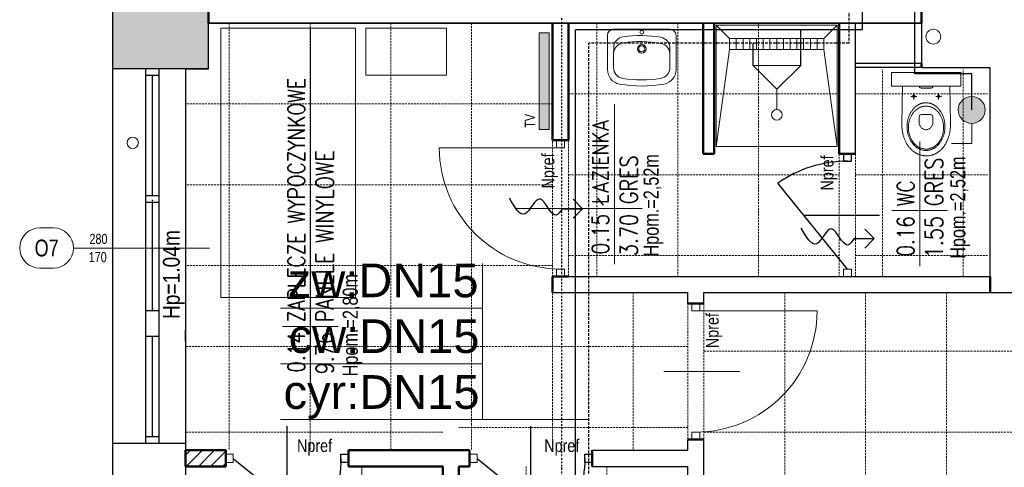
# Model space of a CAD drawing. Header units: millimetres. Extents: x -523 to 1404227, y -783705 to 1038705.
# Tile 256 of 256: x 490854 to 498165, y 125177 to 128498. Entities that reach past the tile are written whole.
import ezdxf
from ezdxf.enums import TextEntityAlignment as Align
from ezdxf.lldxf.tags import DXFTag

# ---------------------------------------------------------------- set-up
doc = ezdxf.new("R2010")
doc.units = ezdxf.units.MM
for name, pattern in [('DASHDOT', [1, 0.5, -0.25, 0, -0.25]), ('DASHED', [0.75, 0.5, -0.25]), ('DASHEDX2', [1.5, 1, -0.5])]:
    doc.linetypes.add(name, pattern=pattern)
for name, color, linetype, lineweight in [('BA_KS_ist.', 34, 'Continuous', 13), ('BA_met', 7, 'Continuous', 18), ('BA_sym', 7, 'Continuous', 18), ('BA_txc', 1, 'Continuous', 18), ('BA_txs', 2, 'Continuous', 18), ('Cienka', 7, 'Continuous', 18), ('mm_CWP', 210, 'DASHDOT', 30), ('mm_CWU', 20, 'DASHED', 30), ('mm_Wentylacja', 5, 'Continuous', 50), ('mm_woda_armatura', 7, 'Continuous', 20), ('mm_woda_opisy', 7, 'Continuous', 13), ('mm_ZWU', 5, 'Continuous', 30), ('PG_PRZERYWANE_ŚREDNIE', 1, 'DASHEDX2', 18), ('PG_WIDOKOWE_CIENKIE', 7, 'Continuous', 18), ('PG_WYPOSAŻENIE', 1, 'Continuous', 18), ('PG_ŚCIANY_DZIAŁOWE', 3, 'Continuous', 18), ('Przekrojowa', 60, 'Continuous', 18), ('WYPOSAŻENIE GARAŻU', 253, 'Continuous', 5)]:
    doc.layers.add(name, color=color, linetype=linetype, lineweight=lineweight)
doc.styles.add('BIKTC', font='bikromsw.shx', dxfattribs={"width": 0.8})
doc.styles.add('BIKTS', font='bikromsw.shx', dxfattribs={"width": 0.85})
doc.styles.add('ROMANS', font='romans', dxfattribs={"width": 0.7})
doc.styles.get("Standard").update_dxf_attribs({"font": 'arial.ttf'})
tags = doc.linetypes.add('HOT_WATER_SUPPLY', pattern='A,12.7,-5.08,["HW",Standard,S=2.54,R=0,X=-2.54,Y=-1.27],-5.08', length=22.86).pattern_tags.tags
tags[6] = DXFTag(74, 10)

# ---------------------------------------------------------------- blocks, each defined once
blk = doc.blocks.new('jamb')
blk.add_lwpolyline([(-0.5, -0.5), (-0.5, 0.5), (0.5, 0.5), (0.5, -0.5)], close=True)
blk = doc.blocks.new('A$C6b6b2cc1')
at = {"color": 5, "lineweight": 20}
for p, q in [((17.9, 91), (29.9, 91)), ((17.9, 0), (29.9, 0))]:
    blk.add_line(p, q, dxfattribs=at)
for p, q in [((20.9, 85.5), (20.9, 91)), ((20.9, 91), (26.9, 91)), ((26.9, 91), (26.9, 85.5)), ((26.9, 85.5), (20.9, 85.5))]:
    blk.add_line(p, q)
at = {"color": 0, "extrusion": (0, 0, -1)}
blk.add_line((23.9, 5.5), (75.47, 69.26), dxfattribs=at)
at = {"extrusion": (0, 0, -1)}
blk.add_line((56.49, 45.5), (0, 45.5), dxfattribs=at)
at = {"color": 0, "extrusion": (0, 0, -1)}
blk.add_arc((-23.9, -4.5), 90, 90, 124.95948, dxfattribs=at)
at = {"layer": 'WYPOSAŻENIE GARAŻU', "color": 240, "xscale": 5.5, "yscale": 5.999999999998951, "zscale": 5.5, "rotation": 90}
blk.add_blockref('jamb', (23.9, 2.75), dxfattribs=at)
blk = doc.blocks.new('Brodzik')
at = {"layer": 'PG_WYPOSAŻENIE', "color": 18}
for p, q in [((333.92, -1785.25), (343.92, -1857.25)), ((413.92, -1857.25), (423.92, -1785.25)), ((413.92, -1857.25), (343.92, -1857.25)), ((343.92, -1857.25), (343.92, -1865.25)), ((348.92, -1857.25), (348.92, -1865.25)), ((353.92, -1857.25), (353.92, -1865.25)), ((358.92, -1857.25), (358.92, -1865.25)), ((363.92, -1857.25), (363.92, -1865.25)), ((368.92, -1857.25), (368.92, -1865.25)), ((373.92, -1857.25), (373.92, -1865.25)), ((378.92, -1857.25), (378.92, -1865.25)), ((383.92, -1857.25), (383.92, -1865.25)), ((388.92, -1857.25), (388.92, -1865.25)), ((393.92, -1857.25), (393.92, -1865.25)), ((398.92, -1857.25), (398.92, -1865.25)), ((403.92, -1857.25), (403.92, -1865.25)), ((408.92, -1857.25), (408.92, -1865.25)), ((413.92, -1865.25), (413.92, -1857.25)), ((343.92, -1865.25), (333.92, -1875.25)), ((343.92, -1865.25), (413.92, -1865.25)), ((413.92, -1865.25), (423.92, -1875.25))]:
    blk.add_line(p, q, dxfattribs=at)
blk.add_lwpolyline([(333.92, -1785.25), (423.92, -1785.25), (423.92, -1875.25), (333.92, -1875.25)], close=True, dxfattribs=at)
blk = doc.blocks.new('dr1h901')
at = {"color": 0}
blk.add_line((-0.5, 0), (-0.5, 1), dxfattribs=at)
blk.add_line((0, 0.3622), (0, -0.2655))
blk.add_arc((-0.5, 0), 1, 0, 90, dxfattribs=at)
blk = doc.blocks.new('A$Cb1b4349b')
at = {"layer": 'WYPOSAŻENIE GARAŻU', "color": 1, "xscale": -90, "yscale": 90, "zscale": -90, "rotation": 270}
blk.add_blockref('dr1h901', (23.9, 50.5), dxfattribs=at)
at = {"layer": 'WYPOSAŻENIE GARAŻU', "color": 240, "xscale": 5.5, "yscale": 5.999999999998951, "zscale": 5.5, "rotation": 90}
for p in [(23.9, 98.25), (23.9, 2.75)]:
    blk.add_blockref('jamb', p, dxfattribs=at)
blk = doc.blocks.new('A$Cd28b784c')
at = {"lineweight": 18}
h = blk.add_hatch(color=256, dxfattribs=at)
h.dxf.hatch_style = 1
h.paths.add_polyline_path([(18.54, 22.22), (18.43, 23), (18.14, 23.62), (17.75, 24.08), (17.31, 24.36), (16.9, 24.47), (16.9, 13.87), (17.31, 13.97), (17.75, 14.26), (18.14, 14.72), (18.43, 15.34), (18.54, 16.11)])
for p, q in [((16.9, 44.83), (6.9, 44.83)), ((6.9, -6.49), (6.9, 44.83)), ((16.9, -6.49), (16.9, 44.83)), ((16.9, -6.49), (6.9, -6.49))]:
    blk.add_line(p, q, dxfattribs=at)
at = {"lineweight": 13}
for p, q in [((44.61, 37.25), (16.9, 36.7)), ((45.21, 37.25), (44.61, 37.25)), ((45.82, 37.23), (45.21, 37.25)), ((46.41, 37.21), (45.82, 37.23)), ((47, 37.18), (46.41, 37.21)), ((47.58, 37.15), (47, 37.18)), ((48.16, 37.1), (47.58, 37.15)), ((48.73, 37.04), (48.16, 37.1)), ((49.3, 36.97), (48.73, 37.04)), ((49.85, 36.9), (49.3, 36.97)), ((50.4, 36.82), (49.85, 36.9)), ((50.95, 36.72), (50.4, 36.82)), ((51.49, 36.62), (50.95, 36.72)), ((52.02, 36.51), (51.49, 36.62)), ((24.51, 30.6), (24.51, 26.24)), ((34.64, 29.12), (35.01, 29.4)), ((35.01, 29.4), (35.4, 29.67)), ((35.4, 29.67), (35.79, 29.93)), ((35.79, 29.93), (36.19, 30.19)), ((36.19, 30.19), (36.6, 30.43)), ((36.6, 30.43), (37.03, 30.67)), ((37.03, 30.67), (37.46, 30.89)), ((37.46, 30.89), (37.89, 31.11)), ((37.58, 29.11), (37.98, 29.37)), ((37.89, 31.11), (38.34, 31.31)), ((37.98, 29.37), (38.39, 29.62)), ((38.34, 31.31), (38.79, 31.51)), ((38.39, 29.62), (38.81, 29.86)), ((38.79, 31.51), (39.26, 31.7)), ((38.81, 29.86), (39.24, 30.09)), ((39.24, 30.09), (39.68, 30.31)), ((39.26, 31.7), (39.73, 31.87)), ((39.68, 30.31), (40.12, 30.52)), ((39.73, 31.87), (40.2, 32.03)), ((40.12, 30.52), (40.58, 30.71)), ((40.2, 32.03), (40.69, 32.19)), ((40.58, 30.71), (41.04, 30.9)), ((40.69, 32.19), (41.18, 32.33)), ((41.04, 30.9), (41.51, 31.07)), ((41.18, 32.33), (41.68, 32.46)), ((41.51, 31.07), (41.99, 31.23)), ((41.68, 32.46), (42.18, 32.58)), ((41.99, 31.23), (42.48, 31.37)), ((42.18, 32.58), (42.69, 32.69)), ((42.48, 31.37), (42.97, 31.51)), ((42.69, 32.69), (43.21, 32.78)), ((42.97, 31.51), (43.48, 31.63)), ((43.21, 32.78), (43.73, 32.87)), ((43.48, 31.63), (43.98, 31.74)), ((43.73, 32.87), (44.26, 32.94)), ((43.98, 31.74), (44.5, 31.83)), ((44.26, 32.94), (44.79, 33)), ((44.5, 31.83), (45.02, 31.91)), ((44.79, 33), (45.32, 33.04)), ((45.02, 31.91), (45.54, 31.98)), ((45.32, 33.04), (45.87, 33.08)), ((45.54, 31.98), (46.07, 32.03)), ((45.87, 33.08), (46.41, 33.1)), ((46.07, 32.03), (46.61, 32.07)), ((46.41, 33.1), (46.96, 33.1)), ((46.61, 32.07), (47.15, 32.09)), ((46.96, 33.1), (47.51, 33.1)), ((47.15, 32.09), (47.7, 32.1)), ((47.51, 33.1), (48.06, 33.08)), ((47.7, 32.1), (47.7, 32.09)), ((47.7, 32.1), (48.24, 32.09)), ((48.06, 33.08), (48.6, 33.04)), ((48.24, 32.09), (48.79, 32.07)), ((48.6, 33.04), (49.13, 33)), ((48.79, 32.07), (49.32, 32.03)), ((49.13, 33), (49.67, 32.94)), ((49.32, 32.03), (49.85, 31.98)), ((49.67, 32.94), (50.19, 32.87)), ((49.85, 31.98), (50.38, 31.91)), ((50.19, 32.87), (50.71, 32.78)), ((50.38, 31.91), (50.9, 31.83)), ((50.71, 32.78), (51.23, 32.69)), ((50.9, 31.83), (51.41, 31.74)), ((51.23, 32.69), (51.74, 32.58)), ((51.41, 31.74), (51.92, 31.63)), ((51.74, 32.58), (52.24, 32.46)), ((51.92, 31.63), (52.42, 31.51)), ((52.54, 36.4), (52.02, 36.51)), ((52.24, 32.46), (52.74, 32.33)), ((52.42, 31.51), (52.92, 31.37)), ((53.06, 36.27), (52.54, 36.4)), ((52.74, 32.33), (53.23, 32.19)), ((52.92, 31.37), (53.4, 31.23)), ((53.57, 36.14), (53.06, 36.27)), ((53.23, 32.19), (53.72, 32.03)), ((53.4, 31.23), (53.88, 31.07)), ((54.07, 36), (53.57, 36.14)), ((53.72, 32.03), (54.19, 31.87)), ((53.88, 31.07), (54.36, 30.9)), ((54.57, 35.85), (54.07, 36)), ((54.19, 31.87), (54.66, 31.7)), ((54.36, 30.9), (54.82, 30.71)), ((55.05, 35.69), (54.57, 35.85)), ((54.66, 31.7), (55.13, 31.51)), ((54.82, 30.71), (55.27, 30.52)), ((55.53, 35.53), (55.05, 35.69)), ((55.13, 31.51), (55.58, 31.31)), ((55.27, 30.52), (55.72, 30.31)), ((56.01, 35.36), (55.53, 35.53)), ((55.58, 31.31), (56.03, 31.11)), ((55.72, 30.31), (56.16, 30.09)), ((56.47, 35.18), (56.01, 35.36)), ((56.03, 31.11), (56.47, 30.89)), ((56.16, 30.09), (56.59, 29.86)), ((56.93, 34.99), (56.47, 35.18)), ((56.47, 30.89), (56.9, 30.67)), ((56.59, 29.86), (57, 29.62)), ((56.9, 30.67), (57.32, 30.43)), ((57.38, 34.8), (56.93, 34.99)), ((57, 29.62), (57.41, 29.37)), ((57.32, 30.43), (57.73, 30.19)), ((57.83, 34.6), (57.38, 34.8)), ((57.41, 29.37), (57.81, 29.11)), ((57.73, 30.19), (58.13, 29.93)), ((58.26, 34.39), (57.83, 34.6)), ((58.13, 29.93), (58.52, 29.67)), ((58.69, 34.17), (58.26, 34.39)), ((58.52, 29.67), (58.91, 29.4)), ((59.11, 33.95), (58.69, 34.17)), ((58.91, 29.4), (59.28, 29.12)), ((59.52, 33.72), (59.11, 33.95)), ((59.92, 33.49), (59.52, 33.72)), ((60.32, 33.25), (59.92, 33.49)), ((60.71, 33), (60.32, 33.25)), ((61.09, 32.75), (60.71, 33)), ((61.46, 32.49), (61.09, 32.75)), ((61.82, 32.22), (61.46, 32.49)), ((62.17, 31.95), (61.82, 32.22)), ((62.52, 31.68), (62.17, 31.95)), ((62.85, 31.39), (62.52, 31.68)), ((63.18, 31.11), (62.85, 31.39)), ((63.5, 30.81), (63.18, 31.11)), ((63.81, 30.51), (63.5, 30.81)), ((64.11, 30.21), (63.81, 30.51)), ((64.4, 29.9), (64.11, 30.21)), ((64.69, 29.58), (64.4, 29.9)), ((64.96, 29.26), (64.69, 29.58)), ((65.23, 28.94), (64.96, 29.26)), ((17.31, 24.36), (16.9, 24.47)), ((17.75, 24.08), (17.31, 24.36)), ((18.14, 23.62), (17.75, 24.08)), ((18.43, 23), (18.14, 23.62)), ((18.54, 22.22), (18.43, 23)), ((18.54, 16.11), (18.54, 22.22)), ((26.77, 28.42), (22.26, 28.42)), ((23.81, 28.83), (23.69, 28.42)), ((23.69, 28.42), (23.81, 28.01)), ((24.1, 29.13), (23.81, 28.83)), ((23.81, 28.01), (24.1, 27.71)), ((24.51, 29.24), (24.1, 29.13)), ((24.1, 27.71), (24.51, 27.6)), ((24.93, 29.13), (24.51, 29.24)), ((24.51, 27.6), (24.93, 27.71)), ((25.22, 28.83), (24.93, 29.13)), ((24.93, 27.71), (25.22, 28.01)), ((25.33, 28.42), (25.22, 28.83)), ((25.22, 28.01), (25.33, 28.42)), ((29.56, 21.61), (29.67, 22.02)), ((29.67, 22.02), (29.79, 22.43)), ((29.79, 22.43), (29.92, 22.84)), ((29.92, 22.84), (30.07, 23.24)), ((30.07, 23.24), (30.24, 23.63)), ((30.24, 23.63), (30.42, 24.02)), ((30.42, 24.02), (30.61, 24.41)), ((30.61, 24.41), (30.82, 24.79)), ((30.82, 24.79), (31.04, 25.16)), ((31.04, 25.16), (31.27, 25.53)), ((31.27, 25.53), (31.52, 25.89)), ((31.52, 25.89), (31.78, 26.25)), ((31.78, 26.25), (32.05, 26.59)), ((32.05, 26.59), (32.33, 26.93)), ((32.11, 21.66), (32.22, 22.09)), ((32.22, 22.09), (32.35, 22.5)), ((32.33, 26.93), (32.63, 27.27)), ((32.35, 22.5), (32.5, 22.91)), ((32.5, 22.91), (32.66, 23.32)), ((32.63, 27.27), (32.93, 27.6)), ((32.66, 23.32), (32.84, 23.72)), ((32.84, 23.72), (33.04, 24.11)), ((32.93, 27.6), (33.25, 27.92)), ((33.04, 24.11), (33.25, 24.5)), ((33.25, 27.92), (33.58, 28.23)), ((33.25, 24.5), (33.47, 24.88)), ((33.47, 24.88), (33.71, 25.25)), ((33.58, 28.23), (33.93, 28.53)), ((33.71, 25.25), (33.96, 25.62)), ((33.93, 28.53), (34.28, 28.83)), ((33.96, 25.62), (34.23, 25.98)), ((34.23, 25.98), (34.51, 26.33)), ((34.28, 28.83), (34.64, 29.12)), ((34.51, 26.33), (34.8, 26.67)), ((34.8, 26.67), (35.11, 27.01)), ((35.11, 27.01), (35.42, 27.34)), ((35.42, 27.34), (35.76, 27.66)), ((35.76, 27.66), (36.1, 27.96)), ((36.1, 27.96), (36.45, 28.27)), ((36.45, 28.27), (36.82, 28.56)), ((36.82, 28.56), (37.2, 28.84)), ((37.2, 28.84), (37.58, 29.11)), ((37.97, 22.03), (38.05, 22.73)), ((37.97, 19.27), (37.97, 22.03)), ((38.05, 22.73), (38.28, 23.27)), ((38.28, 23.27), (38.61, 23.65)), ((38.61, 23.65), (39, 23.9)), ((39, 23.9), (39.42, 24.05)), ((39.42, 24.05), (39.83, 24.12)), ((39.83, 24.12), (40.19, 24.14)), ((40.19, 24.14), (44.04, 24.15)), ((44.04, 24.15), (44.56, 24.12)), ((44.56, 24.12), (45.07, 24.03)), ((45.07, 24.03), (45.57, 23.88)), ((45.57, 23.88), (46.05, 23.68)), ((46.05, 23.68), (46.51, 23.44)), ((46.51, 23.44), (46.94, 23.16)), ((46.94, 23.16), (47.35, 22.84)), ((47.35, 22.84), (47.73, 22.48)), ((47.73, 22.48), (48.08, 22.1)), ((48.08, 22.1), (48.38, 21.7)), ((57.81, 29.11), (58.2, 28.84)), ((58.2, 28.84), (58.58, 28.56)), ((58.58, 28.56), (58.94, 28.27)), ((58.94, 28.27), (59.3, 27.96)), ((59.28, 29.12), (59.64, 28.83)), ((59.3, 27.96), (59.64, 27.66)), ((59.64, 28.83), (59.99, 28.53)), ((59.64, 27.66), (59.97, 27.34)), ((59.97, 27.34), (60.29, 27.01)), ((59.99, 28.53), (60.34, 28.23)), ((60.29, 27.01), (60.6, 26.67)), ((60.34, 28.23), (60.67, 27.92)), ((60.6, 26.67), (60.89, 26.33)), ((60.67, 27.92), (60.99, 27.6)), ((60.89, 26.33), (61.17, 25.98)), ((60.99, 27.6), (61.29, 27.27)), ((61.17, 25.98), (61.44, 25.62)), ((61.29, 27.27), (61.59, 26.93)), ((61.44, 25.62), (61.69, 25.25)), ((61.59, 26.93), (61.87, 26.59)), ((61.69, 25.25), (61.93, 24.88)), ((61.87, 26.59), (62.15, 26.25)), ((61.93, 24.88), (62.15, 24.5)), ((62.15, 26.25), (62.4, 25.89)), ((62.15, 24.5), (62.36, 24.11)), ((62.36, 24.11), (62.55, 23.72)), ((62.4, 25.89), (62.65, 25.53)), ((62.55, 23.72), (62.73, 23.32)), ((62.65, 25.53), (62.88, 25.16)), ((62.73, 23.32), (62.9, 22.91)), ((62.88, 25.16), (63.1, 24.79)), ((62.9, 22.91), (63.04, 22.5)), ((63.04, 22.5), (63.18, 22.09)), ((63.1, 24.79), (63.31, 24.41)), ((63.18, 22.09), (63.29, 21.66)), ((63.31, 24.41), (63.5, 24.02)), ((63.5, 24.02), (63.68, 23.63)), ((63.68, 23.63), (63.85, 23.24)), ((63.85, 23.24), (64, 22.84)), ((64, 22.84), (64.13, 22.43)), ((64.13, 22.43), (64.25, 22.02)), ((64.25, 22.02), (64.36, 21.61)), ((65.48, 28.61), (65.23, 28.94)), ((65.73, 28.28), (65.48, 28.61)), ((65.96, 27.94), (65.73, 28.28)), ((66.19, 27.6), (65.96, 27.94)), ((66.41, 27.25), (66.19, 27.6)), ((66.62, 26.9), (66.41, 27.25)), ((66.82, 26.54), (66.62, 26.9)), ((67, 26.19), (66.82, 26.54)), ((67.18, 25.82), (67, 26.19)), ((67.35, 25.46), (67.18, 25.82)), ((67.51, 25.09), (67.35, 25.46)), ((67.66, 24.71), (67.51, 25.09)), ((67.8, 24.34), (67.66, 24.71)), ((67.93, 23.96), (67.8, 24.34)), ((68.04, 23.57), (67.93, 23.96)), ((68.15, 23.19), (68.04, 23.57)), ((68.25, 22.8), (68.15, 23.19)), ((68.33, 22.4), (68.25, 22.8)), ((68.41, 22.01), (68.33, 22.4)), ((68.48, 21.61), (68.41, 22.01)), ((18.14, 14.72), (17.75, 14.26)), ((18.43, 15.34), (18.14, 14.72)), ((18.54, 16.11), (18.43, 15.34)), ((29.27, 19.48), (29.3, 19.91)), ((29.27, 19.04), (29.27, 19.48)), ((29.27, 18.6), (29.27, 19.04)), ((29.3, 18.17), (29.27, 18.6)), ((29.3, 19.91), (29.34, 20.34)), ((29.34, 17.74), (29.3, 18.17)), ((29.34, 20.34), (29.4, 20.77)), ((29.4, 17.31), (29.34, 17.74)), ((29.4, 20.77), (29.47, 21.19)), ((29.47, 16.89), (29.4, 17.31)), ((29.47, 21.19), (29.56, 21.61)), ((29.56, 16.47), (29.47, 16.89)), ((29.67, 16.06), (29.56, 16.47)), ((29.79, 15.65), (29.67, 16.06)), ((29.92, 15.24), (29.79, 15.65)), ((30.07, 14.84), (29.92, 15.24)), ((30.24, 14.44), (30.07, 14.84)), ((31.78, 19.04), (31.79, 19.49)), ((31.79, 18.59), (31.78, 19.04)), ((31.78, 19.04), (31.78, 19.03)), ((31.79, 19.49), (31.82, 19.93)), ((31.82, 18.15), (31.79, 18.59)), ((31.82, 19.93), (31.86, 20.37)), ((31.86, 17.71), (31.82, 18.15)), ((31.86, 20.37), (31.93, 20.81)), ((31.93, 17.27), (31.86, 17.71)), ((31.93, 20.81), (32.01, 21.24)), ((32.01, 16.84), (31.93, 17.27)), ((32.01, 21.24), (32.11, 21.66)), ((32.11, 16.41), (32.01, 16.84)), ((32.22, 15.99), (32.11, 16.41)), ((32.35, 15.57), (32.22, 15.99)), ((32.5, 15.16), (32.35, 15.57)), ((32.66, 14.76), (32.5, 15.16)), ((32.84, 14.36), (32.66, 14.76)), ((37.97, 16.04), (37.97, 19.27)), ((38.05, 15.34), (37.97, 16.04)), ((37.97, 16.04), (37.97, 16.04)), ((38.28, 14.8), (38.05, 15.34)), ((38.61, 14.42), (38.28, 14.8)), ((46.5, 14.64), (46.04, 14.39)), ((46.93, 14.92), (46.5, 14.64)), ((47.34, 15.24), (46.93, 14.92)), ((47.72, 15.59), (47.34, 15.24)), ((48.07, 15.97), (47.72, 15.59)), ((48.38, 16.38), (48.07, 15.97)), ((48.38, 21.7), (48.65, 21.28)), ((48.65, 16.8), (48.38, 16.38)), ((48.65, 21.28), (48.88, 20.84)), ((48.88, 17.24), (48.65, 16.8)), ((48.88, 20.84), (49.06, 20.4)), ((49.06, 17.69), (48.88, 17.24)), ((49.06, 20.4), (49.2, 19.94)), ((49.2, 18.14), (49.06, 17.69)), ((49.2, 19.94), (49.28, 19.49)), ((49.28, 18.59), (49.2, 18.14)), ((49.28, 19.49), (49.31, 19.04)), ((49.31, 19.04), (49.28, 18.59)), ((62.73, 14.76), (62.55, 14.36)), ((62.9, 15.16), (62.73, 14.76)), ((63.04, 15.57), (62.9, 15.16)), ((63.18, 15.99), (63.04, 15.57)), ((63.29, 16.41), (63.18, 15.99)), ((63.29, 21.66), (63.39, 21.24)), ((63.39, 16.84), (63.29, 16.41)), ((63.39, 21.24), (63.47, 20.81)), ((63.47, 17.27), (63.39, 16.84)), ((63.47, 20.81), (63.53, 20.37)), ((63.53, 17.71), (63.47, 17.27)), ((63.53, 20.37), (63.58, 19.93)), ((63.58, 18.15), (63.53, 17.71)), ((63.58, 19.93), (63.6, 19.49)), ((63.6, 18.59), (63.58, 18.15)), ((63.6, 19.49), (63.61, 19.04)), ((63.61, 19.04), (63.6, 18.59)), ((63.61, 19.04), (63.61, 19.03)), ((63.85, 14.84), (63.68, 14.44)), ((64, 15.24), (63.85, 14.84)), ((64.13, 15.65), (64, 15.24)), ((64.25, 16.06), (64.13, 15.65)), ((64.36, 16.47), (64.25, 16.06)), ((64.36, 21.61), (64.45, 21.19)), ((64.45, 16.89), (64.36, 16.47)), ((64.45, 21.19), (64.52, 20.77)), ((64.52, 17.31), (64.45, 16.89)), ((64.52, 20.77), (64.58, 20.34)), ((64.58, 17.74), (64.52, 17.31)), ((64.58, 20.34), (64.62, 19.91)), ((64.62, 18.17), (64.58, 17.74)), ((64.62, 19.91), (64.65, 19.48)), ((64.65, 18.6), (64.62, 18.17)), ((64.65, 19.48), (64.66, 19.04)), ((64.66, 19.04), (64.65, 18.6)), ((64.66, 19.04), (64.66, 19.03)), ((67.82, 14.39), (67.95, 14.77)), ((67.95, 14.77), (68.06, 15.16)), ((68.06, 15.16), (68.17, 15.55)), ((68.17, 15.55), (68.26, 15.94)), ((68.26, 15.94), (68.34, 16.34)), ((68.34, 16.34), (68.42, 16.73)), ((68.42, 16.73), (68.48, 17.14)), ((68.53, 21.21), (68.48, 21.61)), ((68.48, 17.14), (68.53, 17.54)), ((68.57, 20.81), (68.53, 21.21)), ((68.53, 17.54), (68.58, 17.94)), ((68.61, 20.4), (68.57, 20.81)), ((68.58, 17.94), (68.61, 18.35)), ((68.63, 19.99), (68.61, 20.4)), ((68.61, 18.35), (68.63, 18.76)), ((68.64, 19.58), (68.63, 19.99)), ((68.63, 18.76), (68.64, 19.17)), ((68.64, 19.17), (68.64, 19.58)), ((17.31, 13.97), (16.9, 13.87)), ((17.75, 14.26), (17.31, 13.97)), ((26.77, 10.01), (22.26, 10.01)), ((23.81, 10.42), (23.69, 10.01)), ((23.69, 10.01), (23.81, 9.6)), ((24.1, 10.72), (23.81, 10.42)), ((23.81, 9.6), (24.1, 9.3)), ((24.51, 10.83), (24.1, 10.72)), ((24.1, 9.3), (24.51, 9.19)), ((24.51, 12.19), (24.51, 7.83)), ((24.93, 10.72), (24.51, 10.83)), ((24.51, 9.19), (24.93, 9.3)), ((25.22, 10.42), (24.93, 10.72)), ((24.93, 9.3), (25.22, 9.6)), ((25.33, 10.01), (25.22, 10.42)), ((25.22, 9.6), (25.33, 10.01)), ((30.42, 14.05), (30.24, 14.44)), ((30.61, 13.67), (30.42, 14.05)), ((30.82, 13.29), (30.61, 13.67)), ((31.04, 12.92), (30.82, 13.29)), ((31.27, 12.55), (31.04, 12.92)), ((31.52, 12.19), (31.27, 12.55)), ((31.78, 11.83), (31.52, 12.19)), ((32.05, 11.48), (31.78, 11.83)), ((32.33, 11.14), (32.05, 11.48)), ((32.63, 10.81), (32.33, 11.14)), ((32.93, 10.48), (32.63, 10.81)), ((33.04, 13.96), (32.84, 14.36)), ((33.25, 10.16), (32.93, 10.48)), ((33.25, 13.58), (33.04, 13.96)), ((33.47, 13.2), (33.25, 13.58)), ((33.58, 9.85), (33.25, 10.16)), ((33.71, 12.82), (33.47, 13.2)), ((33.93, 9.54), (33.58, 9.85)), ((33.96, 12.46), (33.71, 12.82)), ((34.28, 9.25), (33.93, 9.54)), ((34.23, 12.1), (33.96, 12.46)), ((34.51, 11.75), (34.23, 12.1)), ((34.64, 8.96), (34.28, 9.25)), ((34.8, 11.4), (34.51, 11.75)), ((35.01, 8.68), (34.64, 8.96)), ((35.11, 11.07), (34.8, 11.4)), ((35.4, 8.41), (35.01, 8.68)), ((35.42, 10.74), (35.11, 11.07)), ((35.79, 8.14), (35.4, 8.41)), ((35.76, 10.42), (35.42, 10.74)), ((36.1, 10.11), (35.76, 10.42)), ((36.19, 7.89), (35.79, 8.14)), ((36.45, 9.81), (36.1, 10.11)), ((36.6, 7.65), (36.19, 7.89)), ((36.82, 9.52), (36.45, 9.81)), ((37.03, 7.41), (36.6, 7.65)), ((37.2, 9.24), (36.82, 9.52)), ((37.46, 7.19), (37.03, 7.41)), ((37.58, 8.97), (37.2, 9.24)), ((37.98, 8.71), (37.58, 8.97)), ((38.39, 8.46), (37.98, 8.71)), ((38.81, 8.21), (38.39, 8.46)), ((39, 14.17), (38.61, 14.42)), ((39.24, 7.99), (38.81, 8.21)), ((39.41, 14.02), (39, 14.17)), ((39.68, 7.77), (39.24, 7.99)), ((39.82, 13.95), (39.41, 14.02)), ((40.12, 7.56), (39.68, 7.77)), ((40.17, 13.93), (39.82, 13.95)), ((40.58, 7.36), (40.12, 7.56)), ((44.01, 13.93), (40.17, 13.93)), ((41.04, 7.18), (40.58, 7.36)), ((44.54, 13.96), (44.01, 13.93)), ((45.05, 14.05), (44.54, 13.96)), ((45.55, 14.2), (45.05, 14.05)), ((46.04, 14.39), (45.55, 14.2)), ((54.82, 7.36), (54.36, 7.18)), ((55.27, 7.56), (54.82, 7.36)), ((55.72, 7.77), (55.27, 7.56)), ((56.16, 7.99), (55.72, 7.77)), ((56.59, 8.21), (56.16, 7.99)), ((56.9, 7.41), (56.47, 7.19)), ((57, 8.46), (56.59, 8.21)), ((57.32, 7.65), (56.9, 7.41)), ((57.41, 8.71), (57, 8.46)), ((57.73, 7.89), (57.32, 7.65)), ((57.81, 8.97), (57.41, 8.71)), ((58.13, 8.14), (57.73, 7.89)), ((58.2, 9.24), (57.81, 8.97)), ((58.52, 8.41), (58.13, 8.14)), ((58.58, 9.52), (58.2, 9.24)), ((58.91, 8.68), (58.52, 8.41)), ((58.94, 9.81), (58.58, 9.52)), ((59.28, 8.96), (58.91, 8.68)), ((59.3, 10.11), (58.94, 9.81)), ((59.64, 9.25), (59.28, 8.96)), ((59.64, 10.42), (59.3, 10.11)), ((59.97, 10.74), (59.64, 10.42)), ((59.99, 9.54), (59.64, 9.25)), ((60.29, 11.07), (59.97, 10.74)), ((60.34, 9.85), (59.99, 9.54)), ((60.6, 11.4), (60.29, 11.07)), ((60.67, 10.16), (60.34, 9.85)), ((60.89, 11.75), (60.6, 11.4)), ((60.99, 10.48), (60.67, 10.16)), ((61.17, 12.1), (60.89, 11.75)), ((61.29, 10.81), (60.99, 10.48)), ((61.44, 12.46), (61.17, 12.1)), ((61.59, 11.14), (61.29, 10.81)), ((61.69, 12.82), (61.44, 12.46)), ((61.87, 11.48), (61.59, 11.14)), ((61.93, 13.2), (61.69, 12.82)), ((62.15, 11.83), (61.87, 11.48)), ((62.15, 13.58), (61.93, 13.2)), ((62.36, 13.96), (62.15, 13.58)), ((62.4, 12.19), (62.15, 11.83)), ((62.55, 14.36), (62.36, 13.96)), ((62.65, 12.55), (62.4, 12.19)), ((62.88, 12.92), (62.65, 12.55)), ((63.1, 13.29), (62.88, 12.92)), ((63.04, 7.24), (63.36, 7.53)), ((63.31, 13.67), (63.1, 13.29)), ((63.5, 14.05), (63.31, 13.67)), ((63.36, 7.53), (63.67, 7.83)), ((63.68, 14.44), (63.5, 14.05)), ((63.67, 7.83), (63.97, 8.14)), ((63.97, 8.14), (64.26, 8.45)), ((64.26, 8.45), (64.54, 8.76)), ((64.54, 8.76), (64.82, 9.08)), ((64.82, 9.08), (65.08, 9.4)), ((65.08, 9.4), (65.34, 9.73)), ((65.34, 9.73), (65.59, 10.07)), ((65.59, 10.07), (65.82, 10.4)), ((65.82, 10.4), (66.05, 10.75)), ((66.05, 10.75), (66.27, 11.09)), ((66.27, 11.09), (66.48, 11.44)), ((66.48, 11.44), (66.68, 11.8)), ((66.68, 11.8), (66.88, 12.16)), ((66.88, 12.16), (67.06, 12.52)), ((67.06, 12.52), (67.23, 12.89)), ((67.23, 12.89), (67.39, 13.26)), ((67.39, 13.26), (67.55, 13.63)), ((67.55, 13.63), (67.69, 14.01)), ((67.69, 14.01), (67.82, 14.39)), ((16.89, 1.65), (44.61, 1.1)), ((37.89, 6.97), (37.46, 7.19)), ((38.34, 6.76), (37.89, 6.97)), ((38.79, 6.57), (38.34, 6.76)), ((39.26, 6.38), (38.79, 6.57)), ((39.73, 6.21), (39.26, 6.38)), ((40.2, 6.04), (39.73, 6.21)), ((40.69, 5.89), (40.2, 6.04)), ((41.18, 5.75), (40.69, 5.89)), ((41.51, 7.01), (41.04, 7.18)), ((41.68, 5.62), (41.18, 5.75)), ((41.99, 6.85), (41.51, 7.01)), ((42.18, 5.5), (41.68, 5.62)), ((42.48, 6.7), (41.99, 6.85)), ((42.69, 5.39), (42.18, 5.5)), ((42.97, 6.57), (42.48, 6.7)), ((43.21, 5.29), (42.69, 5.39)), ((43.48, 6.45), (42.97, 6.57)), ((43.73, 5.21), (43.21, 5.29)), ((43.98, 6.34), (43.48, 6.45)), ((44.26, 5.14), (43.73, 5.21)), ((44.5, 6.25), (43.98, 6.34)), ((44.79, 5.08), (44.26, 5.14)), ((45.02, 6.17), (44.5, 6.25)), ((44.61, 1.1), (45.21, 1.1)), ((45.32, 5.03), (44.79, 5.08)), ((45.54, 6.1), (45.02, 6.17)), ((45.21, 1.1), (45.81, 1.11)), ((45.87, 5), (45.32, 5.03)), ((46.07, 6.05), (45.54, 6.1)), ((45.81, 1.11), (46.4, 1.13)), ((46.41, 4.98), (45.87, 5)), ((46.61, 6.01), (46.07, 6.05)), ((46.4, 1.13), (46.99, 1.16)), ((46.96, 4.98), (46.41, 4.98)), ((47.15, 5.99), (46.61, 6.01)), ((47.51, 4.98), (46.96, 4.98)), ((46.96, 4.98), (46.96, 4.97)), ((46.99, 1.16), (47.56, 1.2)), ((47.7, 5.98), (47.15, 5.99)), ((48.06, 5), (47.51, 4.98)), ((47.56, 1.2), (48.14, 1.25)), ((48.24, 5.99), (47.7, 5.98)), ((47.7, 5.98), (47.7, 5.97)), ((48.6, 5.03), (48.06, 5)), ((48.14, 1.25), (48.7, 1.3)), ((48.79, 6.01), (48.24, 5.99)), ((49.13, 5.08), (48.6, 5.03)), ((48.7, 1.3), (49.26, 1.37)), ((49.32, 6.05), (48.79, 6.01)), ((49.67, 5.14), (49.13, 5.08)), ((49.26, 1.37), (49.82, 1.44)), ((49.85, 6.1), (49.32, 6.05)), ((50.19, 5.21), (49.67, 5.14)), ((49.82, 1.44), (50.36, 1.53)), ((50.38, 6.17), (49.85, 6.1)), ((50.71, 5.29), (50.19, 5.21)), ((50.36, 1.53), (50.9, 1.62)), ((50.9, 6.25), (50.38, 6.17)), ((51.23, 5.39), (50.71, 5.29)), ((51.41, 6.34), (50.9, 6.25)), ((50.9, 1.62), (51.44, 1.72)), ((51.74, 5.5), (51.23, 5.39)), ((51.92, 6.45), (51.41, 6.34)), ((51.44, 1.72), (51.96, 1.83)), ((52.24, 5.62), (51.74, 5.5)), ((52.42, 6.57), (51.92, 6.45)), ((51.96, 1.83), (52.48, 1.95)), ((52.74, 5.75), (52.24, 5.62)), ((52.92, 6.7), (52.42, 6.57)), ((52.48, 1.95), (52.99, 2.07)), ((53.23, 5.89), (52.74, 5.75)), ((53.4, 6.85), (52.92, 6.7)), ((52.99, 2.07), (53.5, 2.2)), ((53.72, 6.04), (53.23, 5.89)), ((53.88, 7.01), (53.4, 6.85)), ((53.5, 2.2), (54, 2.35)), ((54.19, 6.21), (53.72, 6.04)), ((54.36, 7.18), (53.88, 7.01)), ((54, 2.35), (54.49, 2.49)), ((54.66, 6.38), (54.19, 6.21)), ((54.49, 2.49), (54.97, 2.65)), ((55.13, 6.57), (54.66, 6.38)), ((54.97, 2.65), (55.45, 2.81)), ((55.58, 6.76), (55.13, 6.57)), ((55.45, 2.81), (55.92, 2.99)), ((56.03, 6.97), (55.58, 6.76)), ((55.92, 2.99), (56.38, 3.17)), ((56.47, 7.19), (56.03, 6.97)), ((56.38, 3.17), (56.84, 3.35)), ((56.84, 3.35), (57.28, 3.55)), ((57.28, 3.55), (57.72, 3.75)), ((57.72, 3.75), (58.15, 3.95)), ((58.15, 3.95), (58.58, 4.17)), ((58.58, 4.17), (58.99, 4.39)), ((58.99, 4.39), (59.4, 4.62)), ((59.4, 4.62), (59.8, 4.85)), ((59.8, 4.85), (60.2, 5.09)), ((60.2, 5.09), (60.58, 5.34)), ((60.58, 5.34), (60.96, 5.59)), ((60.96, 5.59), (61.32, 5.85)), ((61.32, 5.85), (61.68, 6.12)), ((61.68, 6.12), (62.04, 6.39)), ((62.04, 6.39), (62.38, 6.67)), ((62.38, 6.67), (62.71, 6.95)), ((62.71, 6.95), (63.04, 7.24))]:
    blk.add_line(p, q, dxfattribs=at)
blk = doc.blocks.new('A$Cf7835451')
at = {"layer": 'PG_WIDOKOWE_CIENKIE', "lineweight": 18}
for p, q in [((0, 4.55), (0, 46.36)), ((29.97, 50.9), (4.55, 50.9)), ((13.56, 46.28), (18.9, 46.36)), ((17.27, 46.25), (17.27, 46.33)), ((18.09, 46.3), (28.43, 46.46)), ((19.09, 46.31), (19.09, 46.36)), ((24.43, 46.36), (21.8, 46.36)), ((21.8, 46.36), (21.8, 46.36)), ((21.82, 46.36), (21.82, 46.36)), ((22.54, 46.36), (22.54, 46.41)), ((23.62, 46.36), (23.62, 46.38)), ((29.97, 0), (4.55, 0)), ((14.2, 4.47), (19.54, 4.55)), ((17.27, 4.51), (17.27, 4.6)), ((28.43, 4.55), (19.09, 4.55))]:
    blk.add_line(p, q, dxfattribs=at)
for centre, radius in [((2.27, 25.45), 1.36), ((14.54, 25.45), 3.18), ((14.54, 25.45), 2.27)]:
    blk.add_circle(centre, radius, dxfattribs=at)
for centre, radius, start, end in [((4.55, 46.36), 4.55, 90, 180), ((13.68, 38.1), 8.18, 90.87473, 171.72059), ((18.21, 38.12), 8.18, 90.87473, 171.72059), ((28.43, 38.18), 8.18, 9.15413, 90), ((29.97, 40), 10.91, 10.24035, 90), ((92.84, 26.58), 88.17, 171.72059, 190.02886), ((97.37, 26.6), 88.17, 171.72059, 190.02886), ((-50.54, 25.45), 88.17, 350.84587, 9.15413), ((-50.54, 25.45), 92.72, 349.75965, 10.24035), ((14.07, 12.65), 8.18, 190.02886, 270.87473), ((18.6, 12.67), 8.18, 190.02886, 264.7924), ((28.43, 12.73), 8.18, 270, 350.84587), ((29.97, 10.91), 10.91, 270, 349.75965), ((4.55, 4.55), 4.55, 180, 270)]:
    blk.add_arc(centre, radius, start, end, dxfattribs=at)
blk = doc.blocks.new('bikmet')
blk.add_line((0, 1.65), (0, -1.65))
at = {"style": 'ROMANS', "width": 0.8}
blk.add_attdef('NRPOM', text='', height=1, dxfattribs=at).set_placement((-0.333, 0.333), align=Align.RIGHT)
blk.add_attdef('NWAPOM', (0.25, 0.333), '', height=1, dxfattribs=at)
blk.add_attdef('RAREA', text='', height=1.042, dxfattribs=at).set_placement((-0.333, -0.333), align=Align.TOP_RIGHT)
blk.add_attdef('PODLOGA', text='', height=1.042, dxfattribs=at).set_placement((0.25, -0.333), align=Align.TOP_LEFT)
blk = doc.blocks.new('symdrz')
blk.add_lwpolyline([(-10, -30, -1), (-10, 30), (10, 30, -1), (10, -30)], format="xyb", close=True)
at = {"style": 'BIKTS', "width": 0.8}
blk.add_attdef('SZERDRZ', text='', height=25, dxfattribs=at).set_placement((77.1, 8.8), align=Align.CENTER)
blk.add_attdef('SYMDRZ', text='', height=25, dxfattribs=at).set_placement((0, 0), align=Align.MIDDLE)
blk.add_attdef('WYSDRZ', text='', height=25, dxfattribs=at).set_placement((77.1, -9.5), align=Align.TOP_CENTER)
blk = doc.blocks.new('podciecie')
at = {"layer": 'mm_Wentylacja', "color": 142, "lineweight": 30}
for p, q in [((23288, -37575.5), (23288, -37590.5)), ((23288, -37590.5), (23280.93, -37583.43)), ((23288, -37590.5), (23295.07, -37583.43))]:
    blk.add_line(p, q, dxfattribs=at)
blk.add_spline([(23288, -37575.5), (23283.25, -37570.75), (23295.25, -37558.75), (23284.25, -37547.75), (23295.75, -37536.25)], degree=3, dxfattribs=at)
blk = doc.blocks.new('A$C6810ecfa')
at = {"layer": 'BA_KS_ist.', "color": 18, "linetype": 'Continuous', "lineweight": 20, "ltscale": 25}
blk.add_circle((-1824.67, 575.36), 5.5, dxfattribs=at)
blk = doc.blocks.new('natrysk')
at = {"layer": 'mm_CWU', "ltscale": 100}
blk.add_line((32256.82, 5293.32), (32256.82, 5276.9), dxfattribs=at)
at = {"layer": 'mm_woda_armatura', "linetype": 'HOT_WATER_SUPPLY'}
blk.add_line((32239.14, 5310.99), (32239.14, 5325.99), dxfattribs=at)
at = {"layer": 'mm_woda_armatura', "linetype": 'Continuous'}
for p, q in [((32239.14, 5310.99), (32221.46, 5293.32)), ((32239.14, 5310.99), (32256.82, 5293.32)), ((32256.82, 5293.32), (32221.46, 5293.32))]:
    blk.add_line(p, q, dxfattribs=at)
at = {"layer": 'mm_woda_armatura', "linetype": 'HOT_WATER_SUPPLY'}
blk.add_circle((32239.14, 5329.95), 3.95, dxfattribs=at)
at = {"layer": 'mm_ZWU', "ltscale": 100}
blk.add_line((32221.46, 5293.32), (32221.46, 5266.9), dxfattribs=at)
blk = doc.blocks.new('zaworWC')
at = {"layer": 'mm_woda_armatura', "linetype": 'HOT_WATER_SUPPLY'}
blk.add_hatch(color=256, dxfattribs=at).paths.add_polyline_path([(32311.96, 5272.68, 1), (32331.96, 5272.68, 1)])
for p, q in [((32321.96, 5282.68), (32321.96, 5297.68)), ((32321.96, 5297.68), (32336.96, 5297.68))]:
    blk.add_line(p, q, dxfattribs=at)
blk.add_circle((32321.96, 5272.68), 10, dxfattribs=at)
at = {"layer": 'mm_ZWU', "ltscale": 100}
blk.add_line((32321.96, 5272.68), (32321.96, 5246.26), dxfattribs=at)

msp = doc.modelspace()

# ---------------------------------------------------------------- hatches: boundary and pattern name
at = {"layer": 'PG_WIDOKOWE_CIENKIE', "lineweight": 18}
h = msp.add_hatch(dxfattribs=at)
h.set_pattern_fill('LINE', scale=20, angle=45)
h.set_pattern_definition([(45, (-15328.91, 469271.68), (-44.9012806, 44.9012806), [])])
h.paths.add_polyline_path([(492384.57, 125303.4), (492084.57, 125303.4), (492084.57, 125183.4), (492384.57, 125183.4)])
at = {"layer": 'PG_WYPOSAŻENIE', "lineweight": 20}
h = msp.add_hatch(color=152, dxfattribs=at)
h.dxf.hatch_style = 1
h.paths.add_polyline_path([(494710.38, 128400.63), (494784.65, 128400.63), (494784.65, 127684.34), (494710.38, 127684.34)])
at = {"layer": 'PG_ŚCIANY_DZIAŁOWE'}
h = msp.add_hatch(color=252, dxfattribs=at)
h.dxf.hatch_style = 1
h.paths.add_polyline_path([(492254.57, 128598.4), (491544.57, 128598.4), (491544.57, 128133.4), (492084.57, 128133.4), (492254.57, 128133.4)])

# ---------------------------------------------------------------- linework, layer by layer
for p, q in [((491544.57, 124973.4), (491544.57, 146598.4)), ((492254.57, 128133.4), (492254.57, 128598.4)), ((497549.57, 128593.4), (497549.57, 128143.4)), ((492254.57, 128473.4), (497549.57, 128473.4)), ((497059.57, 127503.4), (497059.57, 128473.4)), ((497549.57, 128173.4), (497059.57, 128173.4)), ((492084.57, 128133.4), (491544.57, 128133.4)), ((491789.57, 125353.4), (491789.57, 128133.4)), ((491889.57, 128133.4), (491789.57, 128133.4)), ((491889.57, 128083.4), (491789.57, 128083.4)), ((491839.57, 127190.9), (491839.57, 128083.4)), ((491889.57, 125353.4), (491889.57, 128133.4)), ((492254.57, 128133.4), (492084.57, 128133.4)), ((492084.57, 128133.4), (492084.57, 124973.4)), ((492084.57, 128133.4), (492254.57, 128133.4)), ((497549.57, 128143.4), (497059.57, 128143.4)), ((497549.57, 128143.4), (498059.57, 128143.4)), ((498059.57, 126473.4), (498059.57, 128143.4)), ((491889.57, 127190.9), (491789.57, 127190.9)), ((491889.57, 127140.9), (491789.57, 127140.9)), ((491839.57, 126338.4), (491839.57, 127140.9)), ((494929.57, 126593.4), (498059.57, 126593.4)), ((494809.57, 126473.4), (495814.57, 126473.4)), ((495814.57, 126393.4), (495814.57, 126473.4)), ((495934.57, 126393.4), (495934.57, 126473.4)), ((495934.57, 126473.4), (498059.57, 126473.4)), ((498059.57, 126473.4), (498254.57, 126473.4)), ((491889.57, 126338.4), (491789.57, 126338.4)), ((492084.57, 126113.4), (492084.57, 126193.4)), ((491889.57, 126148.4), (491789.57, 126148.4)), ((491839.57, 125403.4), (491839.57, 126148.4)), ((491889.57, 125403.4), (491789.57, 125403.4)), ((495814.57, 125303.4), (495814.57, 125383.4)), ((495934.57, 122243.4), (495934.57, 125383.4)), ((492084.57, 125353.4), (491544.57, 125353.4)), ((492084.57, 125353.4), (492084.57, 125303.4)), ((495104.57, 125303.4), (495814.57, 125303.4)), ((495104.57, 125183.4), (495814.57, 125183.4)), ((495814.57, 122243.4), (495814.57, 125183.4))]:
    msp.add_line(p, q)
msp.add_lwpolyline([(492254.57, 128593.4), (497549.57, 128593.4), (497549.57, 128473.4), (492254.57, 128473.4)], close=True)
at = {"lineweight": 20}
msp.add_circle((491693.36, 127584.7), 41.68, dxfattribs=at)
for p in [(491839.57, 127156.73), (491839.57, 127156.73), (491839.57, 127156.73), (491839.57, 127156.73), (491839.57, 126355.06), (491839.57, 126355.06), (491839.57, 126355.06), (491839.57, 126355.06)]:
    msp.add_point(p)
at = {"layer": 'BA_met', "color": 18}
for p, q in [((493012.3, 125807.3), (493012.3, 128431.43)), ((495270.28, 126684.21), (495270.28, 127871.56)), ((497536.51, 126668.38), (497536.51, 127595.84))]:
    msp.add_line(p, q, dxfattribs=at)
at = {"layer": 'BA_sym', "color": 18}
msp.add_line((492264.16, 126804.23), (491253.9, 126804.23), dxfattribs=at)
at = {"layer": 'Cienka'}
for p, q in [((494929.57, 128473.4), (495929.57, 128473.4)), ((496009.57, 128473.4), (496939.57, 128473.4)), ((497059.57, 126593.4), (498059.57, 126593.4))]:
    msp.add_line(p, q, dxfattribs=at)
at = {"layer": 'mm_CWP', "ltscale": 25}
msp.add_line((494879.57, 124932.08), (494879.57, 128523.4), dxfattribs=at)
at = {"layer": 'mm_CWU', "ltscale": 40}
for p, q in [((497009.57, 128723.4), (497009.57, 128323.4)), ((497009.57, 128323.4), (495079.57, 128323.4)), ((495079.57, 125132.08), (495079.57, 128323.4))]:
    msp.add_line(p, q, dxfattribs=at)
at = {"layer": 'mm_woda_opisy'}
for p, q in [((494289.92, 125530.52), (494289.92, 126689.23)), ((492790.13, 126358.96), (494289.92, 126358.96)), ((492790.13, 125944.74), (494289.92, 125944.74)), ((492790.13, 125530.52), (495079.57, 125530.52))]:
    msp.add_line(p, q, dxfattribs=at)
at = {"layer": 'mm_ZWU', "ltscale": 100}
for p, q in [((497109.57, 128623.4), (497109.57, 128423.4)), ((497499.57, 128097.27), (497499.57, 128623.4)), ((497109.57, 128423.4), (494979.57, 128423.4)), ((494979.57, 125032.08), (494979.57, 128423.4)), ((497922.47, 128097.27), (497499.57, 128097.27))]:
    msp.add_line(p, q, dxfattribs=at)
at = {"layer": 'PG_PRZERYWANE_ŚREDNIE', "color": 251, "lineweight": 15, "ltscale": 15}
for p, q in [((492409.57, 128473.4), (492409.57, 125303.4)), ((493009.57, 128473.4), (493009.57, 125303.4)), ((493609.57, 128473.4), (493609.57, 125303.4)), ((494209.57, 128473.4), (494209.57, 125303.4)), ((494809.57, 128473.4), (494809.57, 125303.4)), ((495139.57, 128473.4), (495139.57, 126593.4)), ((495739.57, 128473.4), (495739.57, 126593.4)), ((496339.57, 128473.4), (496339.57, 126593.4)), ((497259.57, 126593.4), (497259.57, 128127.84)), ((497859.57, 126593.4), (497859.57, 128127.84)), ((494929.57, 127948.4), (496939.57, 127948.4)), ((497059.57, 127948.4), (498039.9, 127948.4)), ((494809.57, 127873.4), (492084.57, 127873.4)), ((494929.57, 127603.4), (494929.57, 126593.4)), ((496939.57, 127503.4), (496939.57, 126593.4)), ((497059.57, 127503.4), (497059.57, 126593.4)), ((494929.57, 127348.4), (496939.57, 127348.4)), ((497059.57, 127348.4), (498039.9, 127348.4)), ((494809.57, 127273.4), (492084.57, 127273.4)), ((494929.57, 126748.4), (496939.57, 126748.4)), ((497059.57, 126748.4), (498039.9, 126748.4)), ((494809.57, 126673.4), (492084.57, 126673.4)), ((495409.57, 126473.4), (495409.57, 125303.4)), ((496534.57, 126473.4), (496534.57, 122438.4)), ((497134.57, 126473.4), (497134.57, 122438.4)), ((497734.57, 126473.4), (497734.57, 122438.4)), ((495814.57, 126073.4), (492084.57, 126073.4)), ((495934.57, 126038.4), (499994.57, 126038.4)), ((495814.57, 125473.4), (494114.57, 125473.4)), ((493994.57, 125438.4), (492084.57, 125438.4)), ((495934.57, 125438.4), (499994.57, 125438.4)), ((494614.57, 125183.4), (494614.57, 122438.4)), ((495214.57, 125183.4), (495214.57, 122438.4))]:
    msp.add_line(p, q, dxfattribs=at)
at = {"layer": 'PG_PRZERYWANE_ŚREDNIE', "color": 6, "lineweight": 15, "ltscale": 15}
for p, q in [((495814.57, 126393.4), (495814.57, 125383.4)), ((495934.57, 126393.4), (495934.57, 125383.4))]:
    msp.add_line(p, q, dxfattribs=at)
at = {"layer": 'PG_WIDOKOWE_CIENKIE', "color": 18, "lineweight": 50}
for p, q in [((492254.57, 128593.4), (492254.57, 128473.4)), ((497549.57, 128593.4), (497549.57, 128473.4)), ((494809.57, 127603.4), (494809.57, 128473.4)), ((494929.57, 127603.4), (494929.57, 128473.4)), ((495929.57, 127503.4), (495929.57, 128473.4)), ((496009.57, 127503.4), (496009.57, 128473.4)), ((496939.57, 127503.4), (496939.57, 128473.4)), ((497549.57, 128173.4), (497549.57, 128143.4)), ((494929.57, 127603.4), (494809.57, 127603.4)), ((495929.57, 127503.4), (496009.57, 127503.4)), ((496939.57, 127503.4), (497059.57, 127503.4)), ((494809.57, 126473.4), (494809.57, 126593.4)), ((494929.57, 126593.4), (494809.57, 126593.4)), ((498059.57, 126593.4), (498059.57, 126473.4)), ((495814.57, 126393.4), (495934.57, 126393.4)), ((495814.57, 125383.4), (495934.57, 125383.4)), ((492084.57, 125303.4), (492384.57, 125303.4)), ((492084.57, 125303.4), (492084.57, 125183.4)), ((492384.57, 125183.4), (492384.57, 125303.4)), ((493294.57, 125303.4), (494194.57, 125303.4)), ((493294.57, 125183.4), (493294.57, 125303.4)), ((494194.57, 125183.4), (494194.57, 125303.4)), ((495104.57, 125183.4), (495104.57, 125303.4)), ((492084.57, 125183.4), (492384.57, 125183.4)), ((493294.57, 125183.4), (493994.57, 125183.4)), ((493994.57, 122243.4), (493994.57, 125183.4)), ((494114.57, 125183.4), (494194.57, 125183.4)), ((494114.57, 122243.4), (494114.57, 125183.4))]:
    msp.add_line(p, q, dxfattribs=at)
at = {"layer": 'PG_WYPOSAŻENIE', "color": 251}
for p, q in [((493423.58, 128436.03), (494023.58, 128436.03)), ((493423.58, 128086.03), (493423.58, 128436.03)), ((494023.58, 128436.03), (494023.58, 128086.03)), ((494023.58, 128086.03), (493423.58, 128086.03)), ((493394.57, 122438.4), (493394.57, 125183.4))]:
    msp.add_line(p, q, dxfattribs=at)
msp.add_lwpolyline([(493346.62, 126436.03), (492346.62, 126436.03), (492346.62, 128436.03), (493346.62, 128436.03)], close=True, dxfattribs=at)
at = {"layer": 'PG_WYPOSAŻENIE', "color": 4}
msp.add_lwpolyline([(494710.38, 128400.63), (494784.65, 128400.63), (494784.65, 127684.34), (494710.38, 127684.34)], close=True, dxfattribs=at)

# ---------------------------------------------------------------- block references
at = {"color": 5, "lineweight": 20, "xscale": 10, "yscale": 10, "zscale": 10}
for name, p, rotation in [('A$Cb1b4349b', (495108.53, 127603.39), 180), ('A$C6b6b2cc1', (492384.57, 125482.35), 270), ('A$C6b6b2cc1', (494194.57, 125482.35), 270)]:
    msp.add_blockref(name, p, dxfattribs=dict(at, rotation=rotation))
at = {"color": 5, "lineweight": 20, "xscale": -10, "yscale": 10, "zscale": 10}
msp.add_blockref('A$C6b6b2cc1', (497238.53, 126593.4), dxfattribs=at)
at = {"layer": 'BA_met', "color": 18, "xscale": 125, "yscale": 125, "zscale": 125, "rotation": 90}
for p, values in [((493012.3, 126221.48), {'NRPOM': '0.14', 'NWAPOM': 'ZAPLECZE WYPOCZYNKOWE', 'RAREA': '9.76', 'PODLOGA': 'PANELE WINYLOWE'}), ((495270.28, 127098.4), {'NRPOM': '0.15', 'NWAPOM': 'ŁAZIENKA', 'RAREA': '3.70', 'PODLOGA': 'GRES'}), ((497536.51, 127082.57), {'NRPOM': '0.16', 'NWAPOM': 'WC', 'RAREA': '1.55', 'PODLOGA': 'GRES'})]:
    msp.add_blockref('bikmet', p, dxfattribs=at).add_auto_attribs(values)
at = {"layer": 'BA_sym', "color": 18}
ref = msp.add_blockref('symdrz', (491053.9, 126804.23), dxfattribs=dict(at, xscale=5.000000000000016, yscale=5.000000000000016, zscale=5.000000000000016, rotation=180.0000047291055))
ref.add_attrib('Symdrz', 'O7', dxfattribs={"height": 125, "rotation": 0.000005, "style": 'BIKTS', "width": 0.8}).set_placement((491053.9, 126804.23), align=Align.MIDDLE_CENTER)
ref.add_attrib('Szerdrz', '170', dxfattribs={"layer": 'BA_txc', "height": 75, "rotation": 0.000005, "style": 'BIKTS', "width": 0.8}).set_placement((491433.16, 126736.73), align=Align.MIDDLE_CENTER)
ref.add_attrib('Wysdrz', '280', dxfattribs={"layer": 'BA_txc', "height": 75, "rotation": 0.000005, "style": 'BIKTS', "width": 0.8}).set_placement((491438.83, 126871.73), align=Align.MIDDLE_CENTER)
at = {"layer": 'mm_Wentylacja', "color": 2, "lineweight": 30, "xscale": 10, "yscale": 10, "zscale": 10, "rotation": 89.99999999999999}
for p in [(119128.75, -105784.51), (121294.35, -106006.35)]:
    msp.add_blockref('podciecie', p, dxfattribs=at)
at = {"layer": 'mm_woda_armatura', "linetype": 'HOT_WATER_SUPPLY', "xscale": 10, "yscale": 10, "zscale": 10, "rotation": 180}
for name, p in [('natrysk', (818867.46, 181092.44)), ('zaworWC', (821142.06, 180556.04))]:
    msp.add_blockref(name, p, dxfattribs=at)
at = {"layer": 'PG_WIDOKOWE_CIENKIE', "lineweight": 30, "yscale": 10, "zscale": 10}
for name, p, xscale, rotation in [('A$Cf7835451', (495726.99, 128427.81), -10, 90), ('A$Cd28b784c', (497392.67, 128174.75), 10, 269.9999999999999)]:
    msp.add_blockref(name, p, dxfattribs=dict(at, xscale=xscale, rotation=rotation))
at = {"layer": 'Przekrojowa', "xscale": 10, "yscale": 10, "zscale": 10}
msp.add_blockref('A$C6810ecfa', (515884.57, 122618.4), dxfattribs=at)
at = {"layer": 'WYPOSAŻENIE GARAŻU', "color": 240}
for name, p, xscale, yscale, zscale, rotation in [('Brodzik', (492685.4, 109705.86), -10, 10, 10, 180), ('jamb', (495874.57, 126365.9), -55, 59.99999999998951, 55, 90), ('jamb', (495874.57, 125410.9), -55, 59.99999999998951, 55, 90)]:
    msp.add_blockref(name, p, dxfattribs=dict(at, xscale=xscale, yscale=yscale, zscale=zscale, rotation=rotation))
at = {"layer": 'WYPOSAŻENIE GARAŻU', "color": 1, "xscale": 900, "yscale": 900, "zscale": -900, "rotation": 270}
msp.add_blockref('dr1h901', (495874.57, 125888.4), dxfattribs=at)

# ---------------------------------------------------------------- texts
at = {"layer": 'BA_txs', "color": 18, "style": 'BIKTS', "width": 0.85}
msp.add_text('Hp=1.04m', height=125, rotation=90, dxfattribs=at).set_placement((492042.16, 126277.19))
at = {"layer": 'BA_txs', "color": 7, "char_height": 93.75, "width": 7937.5264, "attachment_point": 1, "rotation": 90, "style": 'BIKTS'}
for insert in [(494729.96, 127245.88), (496802.25, 127230.88), (495949.26, 126061)]:
    msp.add_mtext('Npref', dxfattribs=dict(at, insert=insert))
at = {"layer": 'BA_txs', "color": 7, "char_height": 93.75, "width": 7937.5264, "attachment_point": 1, "style": 'BIKTS'}
for insert in [(492912.9, 125384.39), (494748.61, 125384.39)]:
    msp.add_mtext('Npref', dxfattribs=dict(at, insert=insert))
at = {"layer": 'mm_woda_opisy', "char_height": 250, "width": 3660.1171, "attachment_point": 1}
for s, insert in [('zw:DN15', (492844.55, 126689.23)), ('cw:DN15', (492851.22, 126275.01)), ('cyr:DN15', (492813.02, 125860.79))]:
    msp.add_mtext(s, dxfattribs=dict(at, insert=insert))
at = {"layer": 'PG_WYPOSAŻENIE', "color": 18, "attachment_point": 1, "rotation": 90, "style": 'BIKTC'}
for s, width, gutter_width, insert, char_height in [('TV', 6506.7953, 500, (494604.09, 127696.75), 75), ('Hpom.=2,52m', 9760.1929, 750, (495485.79, 126741.36), 112.5), ('Hpom.=2,52m', 9760.1929, 750, (497762.97, 126724.24), 112.5), ('Hpom.=2,80m', 9760.1929, 750, (493252.01, 125851.9), 112.5)]:
    msp.add_mtext_dynamic_manual_height_columns(s, width=width, gutter_width=gutter_width, heights=[0], dxfattribs=dict(at, insert=insert, char_height=char_height))

doc.saveas('drawing.dxf')
